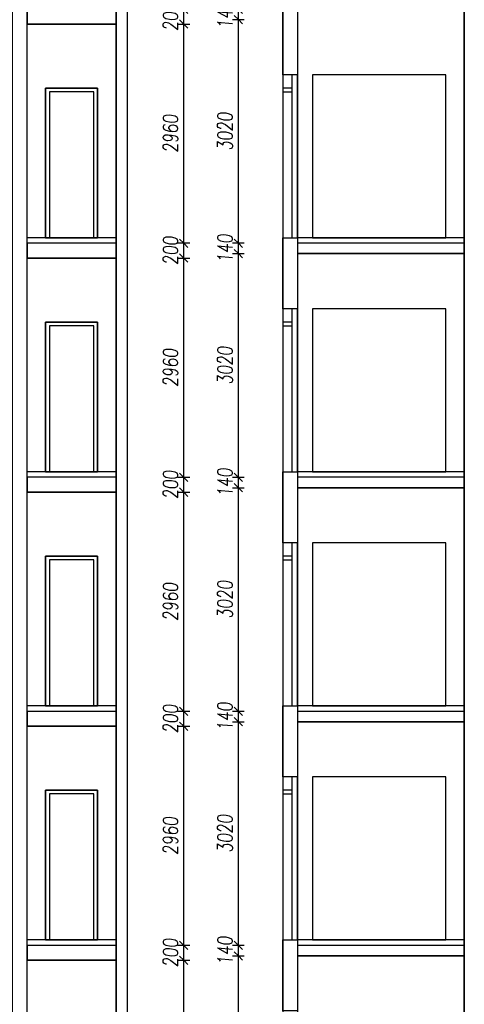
# Model space of a CAD drawing. Header units: millimetres. Extents: x 22267 to 193155, y 329430 to 541733.
# Tile 13 of 89: x 43611 to 49611, y 360201 to 373494. Entities that reach past the tile are written whole.
import ezdxf

# ---------------------------------------------------------------- set-up
doc = ezdxf.new("R2010")
doc.units = ezdxf.units.MM
for name, color, linetype in [('BOURÁNÍ PŘÍČEK', 30, 'Continuous'), ('DVERE', 4, 'Continuous'), ('KOTY_100', 7, 'Continuous'), ('TENKA', 4, 'Continuous'), ('TLUSTA', 2, 'Continuous'), ('ŽB', 1, 'Continuous')]:
    doc.layers.add(name, color=color, linetype=linetype)
doc.styles.add('CS-ROMANS_100', font='romans.shx', dxfattribs={"width": 0.75, "oblique": 5, "height": 200})
doc.dimstyles.new('A_KÓTA_100', dxfattribs={"dimtxt": 200, "dimasz": 4, "dimexe": 100, "dimexo": 1500, "dimgap": 80, "dimtad": 1, "dimdec": 0, "dimdsep": 46, "dimtxsty": 'CS-ROMANS_100', "dimblk": 'KOT_CARA20', "dimcen": 90, "dimse1": 1, "dimse2": 1, "dimclrd": 256, "dimclre": 256, "dimclrt": 256, "dimadec": 0, "dimazin": 0, "dimtfac": 1, "dimtdec": 0, "dimtix": 1, "dimtmove": 2, "dimatfit": 3, "dimldrblk": 'OBLIQUE', "dimfxl": 1, "dimfxlon": 1, "dimtolj": 1, "dimarcsym": 0})

# ---------------------------------------------------------------- blocks, each defined once
blk = doc.blocks.new('KOT_CARA20')
for p, q in [((0, 0), (-14.1, -14.1)), ((0, 20), (0, -20)), ((0, 0), (14.1, 14.1))]:
    blk.add_line(p, q)
blk = doc.blocks.new('*D3641')
at = {"layer": 'Defpoints', "color": 0, "transparency": 16777216}
for p in [(44744, 360795), (45825, 360795), (44625, 357835)]:
    blk.add_point(p, dxfattribs=at)
at = {"layer": 'KOTY_100', "lineweight": -2, "transparency": 16777216}
blk.add_line((45825, 357839), (45825, 360791), dxfattribs=at)
at = {"layer": 'KOTY_100', "lineweight": -2, "transparency": 16777216, "xscale": 4, "yscale": 4, "zscale": 4}
for p, rotation in [((45825, 360795), 90), ((45825, 357835), 270)]:
    blk.add_blockref('KOT_CARA20', p, dxfattribs=dict(at, rotation=rotation))
at = {"layer": 'KOTY_100', "transparency": 16777216, "insert": (45645, 359315), "char_height": 200, "attachment_point": 5, "rotation": 90, "style": 'CS-ROMANS_100'}
blk.add_mtext('\\A1;2960', dxfattribs=at)
blk = doc.blocks.new('_OBLIQUE')
at = {"color": 0, "linetype": 'ByBlock', "ltscale": 15}
blk.add_line((-0.5, -0.5), (0.5, 0.5), dxfattribs=at)
blk = doc.blocks.new('*D3642')
at = {"layer": 'Defpoints', "color": 0, "transparency": 16777216}
for p in [(44744, 360995), (45825, 360995), (44744, 360795)]:
    blk.add_point(p, dxfattribs=at)
at = {"layer": 'KOTY_100', "lineweight": -2, "transparency": 16777216}
for p, q in [((45825, 360999), (45825, 361003)), ((45825, 360795), (45825, 360995)), ((45825, 360791), (45825, 360787))]:
    blk.add_line(p, q, dxfattribs=at)
at = {"layer": 'KOTY_100', "lineweight": -2, "transparency": 16777216, "xscale": 4, "yscale": 4, "zscale": 4}
for p, rotation in [((45825, 360995), 270), ((45825, 360795), 90)]:
    blk.add_blockref('KOT_CARA20', p, dxfattribs=dict(at, rotation=rotation))
at = {"layer": 'KOTY_100', "transparency": 16777216, "insert": (45645, 360895), "char_height": 200, "attachment_point": 5, "rotation": 90, "style": 'CS-ROMANS_100'}
blk.add_mtext('\\A1;200', dxfattribs=at)
blk = doc.blocks.new('*D3643')
at = {"layer": 'Defpoints', "color": 0, "transparency": 16777216}
for p in [(44650, 363955), (45825, 363955), (44744, 360995)]:
    blk.add_point(p, dxfattribs=at)
at = {"layer": 'KOTY_100', "lineweight": -2, "transparency": 16777216}
blk.add_line((45825, 360999), (45825, 363951), dxfattribs=at)
at = {"layer": 'KOTY_100', "lineweight": -2, "transparency": 16777216, "xscale": 4, "yscale": 4, "zscale": 4}
for p, rotation in [((45825, 363955), 90), ((45825, 360995), 270)]:
    blk.add_blockref('KOT_CARA20', p, dxfattribs=dict(at, rotation=rotation))
at = {"layer": 'KOTY_100', "transparency": 16777216, "insert": (45645, 362475), "char_height": 200, "attachment_point": 5, "rotation": 90, "style": 'CS-ROMANS_100'}
blk.add_mtext('\\A1;2960', dxfattribs=at)
blk = doc.blocks.new('*D3644')
at = {"layer": 'Defpoints', "color": 0, "transparency": 16777216}
for p in [(44661, 364155), (45825, 364155), (44650, 363955)]:
    blk.add_point(p, dxfattribs=at)
at = {"layer": 'KOTY_100', "lineweight": -2, "transparency": 16777216}
for p, q in [((45825, 364159), (45825, 364163)), ((45825, 363955), (45825, 364155)), ((45825, 363951), (45825, 363947))]:
    blk.add_line(p, q, dxfattribs=at)
at = {"layer": 'KOTY_100', "lineweight": -2, "transparency": 16777216, "xscale": 4, "yscale": 4, "zscale": 4}
for p, rotation in [((45825, 364155), 270), ((45825, 363955), 90)]:
    blk.add_blockref('KOT_CARA20', p, dxfattribs=dict(at, rotation=rotation))
at = {"layer": 'KOTY_100', "transparency": 16777216, "insert": (45645, 364055), "char_height": 200, "attachment_point": 5, "rotation": 90, "style": 'CS-ROMANS_100'}
blk.add_mtext('\\A1;200', dxfattribs=at)
blk = doc.blocks.new('*D3645')
at = {"layer": 'Defpoints', "color": 0, "transparency": 16777216}
for p in [(44661, 367115), (45825, 367115), (44661, 364155)]:
    blk.add_point(p, dxfattribs=at)
at = {"layer": 'KOTY_100', "lineweight": -2, "transparency": 16777216}
blk.add_line((45825, 364159), (45825, 367111), dxfattribs=at)
at = {"layer": 'KOTY_100', "lineweight": -2, "transparency": 16777216, "xscale": 4, "yscale": 4, "zscale": 4}
for p, rotation in [((45825, 367115), 90), ((45825, 364155), 270)]:
    blk.add_blockref('KOT_CARA20', p, dxfattribs=dict(at, rotation=rotation))
at = {"layer": 'KOTY_100', "transparency": 16777216, "insert": (45645, 365635), "char_height": 200, "attachment_point": 5, "rotation": 90, "style": 'CS-ROMANS_100'}
blk.add_mtext('\\A1;2960', dxfattribs=at)
blk = doc.blocks.new('*D3646')
at = {"layer": 'Defpoints', "color": 0, "transparency": 16777216}
for p in [(44661, 367315), (45825, 367315), (44661, 367115)]:
    blk.add_point(p, dxfattribs=at)
at = {"layer": 'KOTY_100', "lineweight": -2, "transparency": 16777216}
for p, q in [((45825, 367319), (45825, 367323)), ((45825, 367115), (45825, 367315)), ((45825, 367111), (45825, 367107))]:
    blk.add_line(p, q, dxfattribs=at)
at = {"layer": 'KOTY_100', "lineweight": -2, "transparency": 16777216, "xscale": 4, "yscale": 4, "zscale": 4}
for p, rotation in [((45825, 367315), 270), ((45825, 367115), 90)]:
    blk.add_blockref('KOT_CARA20', p, dxfattribs=dict(at, rotation=rotation))
at = {"layer": 'KOTY_100', "transparency": 16777216, "insert": (45645, 367215), "char_height": 200, "attachment_point": 5, "rotation": 90, "style": 'CS-ROMANS_100'}
blk.add_mtext('\\A1;200', dxfattribs=at)
blk = doc.blocks.new('*D3647')
at = {"layer": 'Defpoints', "color": 0, "transparency": 16777216}
for p in [(44661, 370275), (45825, 370275), (44661, 367315)]:
    blk.add_point(p, dxfattribs=at)
at = {"layer": 'KOTY_100', "lineweight": -2, "transparency": 16777216}
blk.add_line((45825, 367319), (45825, 370271), dxfattribs=at)
at = {"layer": 'KOTY_100', "lineweight": -2, "transparency": 16777216, "xscale": 4, "yscale": 4, "zscale": 4}
for p, rotation in [((45825, 370275), 90), ((45825, 367315), 270)]:
    blk.add_blockref('KOT_CARA20', p, dxfattribs=dict(at, rotation=rotation))
at = {"layer": 'KOTY_100', "transparency": 16777216, "insert": (45645, 368795), "char_height": 200, "attachment_point": 5, "rotation": 90, "style": 'CS-ROMANS_100'}
blk.add_mtext('\\A1;2960', dxfattribs=at)
blk = doc.blocks.new('*D3648')
at = {"layer": 'Defpoints', "color": 0, "transparency": 16777216}
for p in [(44661, 370475), (45825, 370475), (44661, 370275)]:
    blk.add_point(p, dxfattribs=at)
at = {"layer": 'KOTY_100', "lineweight": -2, "transparency": 16777216}
for p, q in [((45825, 370479), (45825, 370483)), ((45825, 370275), (45825, 370475)), ((45825, 370271), (45825, 370267))]:
    blk.add_line(p, q, dxfattribs=at)
at = {"layer": 'KOTY_100', "lineweight": -2, "transparency": 16777216, "xscale": 4, "yscale": 4, "zscale": 4}
for p, rotation in [((45825, 370475), 270), ((45825, 370275), 90)]:
    blk.add_blockref('KOT_CARA20', p, dxfattribs=dict(at, rotation=rotation))
at = {"layer": 'KOTY_100', "transparency": 16777216, "insert": (45645, 370375), "char_height": 200, "attachment_point": 5, "rotation": 90, "style": 'CS-ROMANS_100'}
blk.add_mtext('\\A1;200', dxfattribs=at)
blk = doc.blocks.new('*D3649')
at = {"layer": 'Defpoints', "color": 0, "transparency": 16777216}
for p in [(44661, 373435), (45825, 373435), (44661, 370475)]:
    blk.add_point(p, dxfattribs=at)
at = {"layer": 'KOTY_100', "lineweight": -2, "transparency": 16777216}
blk.add_line((45825, 370479), (45825, 373431), dxfattribs=at)
at = {"layer": 'KOTY_100', "lineweight": -2, "transparency": 16777216, "xscale": 4, "yscale": 4, "zscale": 4}
for p, rotation in [((45825, 373435), 90), ((45825, 370475), 270)]:
    blk.add_blockref('KOT_CARA20', p, dxfattribs=dict(at, rotation=rotation))
at = {"layer": 'KOTY_100', "transparency": 16777216, "insert": (45645, 371955), "char_height": 200, "attachment_point": 5, "rotation": 90, "style": 'CS-ROMANS_100'}
blk.add_mtext('\\A1;2960', dxfattribs=at)
blk = doc.blocks.new('*D3650')
at = {"layer": 'Defpoints', "color": 0, "transparency": 16777216}
for p in [(44661, 373635), (45825, 373635), (44661, 373435)]:
    blk.add_point(p, dxfattribs=at)
at = {"layer": 'KOTY_100', "lineweight": -2, "transparency": 16777216}
for p, q in [((45825, 373639), (45825, 373643)), ((45825, 373435), (45825, 373635)), ((45825, 373431), (45825, 373427))]:
    blk.add_line(p, q, dxfattribs=at)
at = {"layer": 'KOTY_100', "lineweight": -2, "transparency": 16777216, "xscale": 4, "yscale": 4, "zscale": 4}
for p, rotation in [((45825, 373635), 270), ((45825, 373435), 90)]:
    blk.add_blockref('KOT_CARA20', p, dxfattribs=dict(at, rotation=rotation))
at = {"layer": 'KOTY_100', "transparency": 16777216, "insert": (45645, 373535), "char_height": 200, "attachment_point": 5, "rotation": 90, "style": 'CS-ROMANS_100'}
blk.add_mtext('\\A1;200', dxfattribs=at)
blk = doc.blocks.new('*D3685')
at = {"layer": 'Defpoints', "color": 0, "transparency": 16777216}
for p in [(46562, 360855), (47595, 360855), (47831, 357835)]:
    blk.add_point(p, dxfattribs=at)
at = {"layer": 'KOTY_100', "lineweight": -2, "transparency": 16777216}
blk.add_line((46562, 357839), (46562, 360851), dxfattribs=at)
at = {"layer": 'KOTY_100', "lineweight": -2, "transparency": 16777216, "xscale": 4, "yscale": 4, "zscale": 4}
for p, rotation in [((46562, 360855), 90), ((46562, 357835), 270)]:
    blk.add_blockref('KOT_CARA20', p, dxfattribs=dict(at, rotation=rotation))
at = {"layer": 'KOTY_100', "transparency": 16777216, "insert": (46382, 359345), "char_height": 200, "attachment_point": 5, "rotation": 90, "style": 'CS-ROMANS_100'}
blk.add_mtext('\\A1;3020', dxfattribs=at)
blk = doc.blocks.new('*D3686')
at = {"layer": 'Defpoints', "color": 0, "transparency": 16777216}
for p in [(46562, 360995), (47589, 360995), (47595, 360855)]:
    blk.add_point(p, dxfattribs=at)
at = {"layer": 'KOTY_100', "lineweight": -2, "transparency": 16777216}
for p, q in [((46562, 360999), (46562, 361003)), ((46562, 360855), (46562, 360995)), ((46562, 360851), (46562, 360847))]:
    blk.add_line(p, q, dxfattribs=at)
at = {"layer": 'KOTY_100', "lineweight": -2, "transparency": 16777216, "xscale": 4, "yscale": 4, "zscale": 4}
for p, rotation in [((46562, 360995), 270), ((46562, 360855), 90)]:
    blk.add_blockref('KOT_CARA20', p, dxfattribs=dict(at, rotation=rotation))
at = {"layer": 'KOTY_100', "transparency": 16777216, "insert": (46382, 360925), "char_height": 200, "attachment_point": 5, "rotation": 90, "style": 'CS-ROMANS_100'}
blk.add_mtext('\\A1;140', dxfattribs=at)
blk = doc.blocks.new('*D3687')
at = {"layer": 'Defpoints', "color": 0, "transparency": 16777216}
for p in [(46562, 364015), (47759, 364015), (47589, 360995)]:
    blk.add_point(p, dxfattribs=at)
at = {"layer": 'KOTY_100', "lineweight": -2, "transparency": 16777216}
blk.add_line((46562, 360999), (46562, 364011), dxfattribs=at)
at = {"layer": 'KOTY_100', "lineweight": -2, "transparency": 16777216, "xscale": 4, "yscale": 4, "zscale": 4}
for p, rotation in [((46562, 364015), 90), ((46562, 360995), 270)]:
    blk.add_blockref('KOT_CARA20', p, dxfattribs=dict(at, rotation=rotation))
at = {"layer": 'KOTY_100', "transparency": 16777216, "insert": (46382, 362505), "char_height": 200, "attachment_point": 5, "rotation": 90, "style": 'CS-ROMANS_100'}
blk.add_mtext('\\A1;3020', dxfattribs=at)
blk = doc.blocks.new('*D3688')
at = {"layer": 'Defpoints', "color": 0, "transparency": 16777216}
for p in [(46562, 364155), (47765, 364155), (47759, 364015)]:
    blk.add_point(p, dxfattribs=at)
at = {"layer": 'KOTY_100', "lineweight": -2, "transparency": 16777216}
for p, q in [((46562, 364159), (46562, 364163)), ((46562, 364015), (46562, 364155)), ((46562, 364011), (46562, 364007))]:
    blk.add_line(p, q, dxfattribs=at)
at = {"layer": 'KOTY_100', "lineweight": -2, "transparency": 16777216, "xscale": 4, "yscale": 4, "zscale": 4}
for p, rotation in [((46562, 364155), 270), ((46562, 364015), 90)]:
    blk.add_blockref('KOT_CARA20', p, dxfattribs=dict(at, rotation=rotation))
at = {"layer": 'KOTY_100', "transparency": 16777216, "insert": (46382, 364085), "char_height": 200, "attachment_point": 5, "rotation": 90, "style": 'CS-ROMANS_100'}
blk.add_mtext('\\A1;140', dxfattribs=at)
blk = doc.blocks.new('*D3689')
at = {"layer": 'Defpoints', "color": 0, "transparency": 16777216}
for p in [(46562, 367175), (47874, 367175), (47765, 364155)]:
    blk.add_point(p, dxfattribs=at)
at = {"layer": 'KOTY_100', "lineweight": -2, "transparency": 16777216}
blk.add_line((46562, 364159), (46562, 367171), dxfattribs=at)
at = {"layer": 'KOTY_100', "lineweight": -2, "transparency": 16777216, "xscale": 4, "yscale": 4, "zscale": 4}
for p, rotation in [((46562, 367175), 90), ((46562, 364155), 270)]:
    blk.add_blockref('KOT_CARA20', p, dxfattribs=dict(at, rotation=rotation))
at = {"layer": 'KOTY_100', "transparency": 16777216, "insert": (46382, 365665), "char_height": 200, "attachment_point": 5, "rotation": 90, "style": 'CS-ROMANS_100'}
blk.add_mtext('\\A1;3020', dxfattribs=at)
blk = doc.blocks.new('*D3690')
at = {"layer": 'Defpoints', "color": 0, "transparency": 16777216}
for p in [(46562, 367315), (47862, 367315), (47874, 367175)]:
    blk.add_point(p, dxfattribs=at)
at = {"layer": 'KOTY_100', "lineweight": -2, "transparency": 16777216}
for p, q in [((46562, 367319), (46562, 367323)), ((46562, 367175), (46562, 367315)), ((46562, 367171), (46562, 367167))]:
    blk.add_line(p, q, dxfattribs=at)
at = {"layer": 'KOTY_100', "lineweight": -2, "transparency": 16777216, "xscale": 4, "yscale": 4, "zscale": 4}
for p, rotation in [((46562, 367315), 270), ((46562, 367175), 90)]:
    blk.add_blockref('KOT_CARA20', p, dxfattribs=dict(at, rotation=rotation))
at = {"layer": 'KOTY_100', "transparency": 16777216, "insert": (46382, 367245), "char_height": 200, "attachment_point": 5, "rotation": 90, "style": 'CS-ROMANS_100'}
blk.add_mtext('\\A1;140', dxfattribs=at)
blk = doc.blocks.new('*D3691')
at = {"layer": 'Defpoints', "color": 0, "transparency": 16777216}
for p in [(46562, 370335), (47765, 370335), (47862, 367315)]:
    blk.add_point(p, dxfattribs=at)
at = {"layer": 'KOTY_100', "lineweight": -2, "transparency": 16777216}
blk.add_line((46562, 367319), (46562, 370331), dxfattribs=at)
at = {"layer": 'KOTY_100', "lineweight": -2, "transparency": 16777216, "xscale": 4, "yscale": 4, "zscale": 4}
for p, rotation in [((46562, 370335), 90), ((46562, 367315), 270)]:
    blk.add_blockref('KOT_CARA20', p, dxfattribs=dict(at, rotation=rotation))
at = {"layer": 'KOTY_100', "transparency": 16777216, "insert": (46382, 368825), "char_height": 200, "attachment_point": 5, "rotation": 90, "style": 'CS-ROMANS_100'}
blk.add_mtext('\\A1;3020', dxfattribs=at)
blk = doc.blocks.new('*D3692')
at = {"layer": 'Defpoints', "color": 0, "transparency": 16777216}
for p in [(46562, 370475), (47765, 370475), (47765, 370335)]:
    blk.add_point(p, dxfattribs=at)
at = {"layer": 'KOTY_100', "lineweight": -2, "transparency": 16777216}
for p, q in [((46562, 370479), (46562, 370483)), ((46562, 370335), (46562, 370475)), ((46562, 370331), (46562, 370327))]:
    blk.add_line(p, q, dxfattribs=at)
at = {"layer": 'KOTY_100', "lineweight": -2, "transparency": 16777216, "xscale": 4, "yscale": 4, "zscale": 4}
for p, rotation in [((46562, 370475), 270), ((46562, 370335), 90)]:
    blk.add_blockref('KOT_CARA20', p, dxfattribs=dict(at, rotation=rotation))
at = {"layer": 'KOTY_100', "transparency": 16777216, "insert": (46382, 370405), "char_height": 200, "attachment_point": 5, "rotation": 90, "style": 'CS-ROMANS_100'}
blk.add_mtext('\\A1;140', dxfattribs=at)
blk = doc.blocks.new('*D3693')
at = {"layer": 'Defpoints', "color": 0, "transparency": 16777216}
for p in [(46562, 373495), (47765, 373495), (47765, 370475)]:
    blk.add_point(p, dxfattribs=at)
at = {"layer": 'KOTY_100', "lineweight": -2, "transparency": 16777216}
blk.add_line((46562, 370479), (46562, 373491), dxfattribs=at)
at = {"layer": 'KOTY_100', "lineweight": -2, "transparency": 16777216, "xscale": 4, "yscale": 4, "zscale": 4}
for p, rotation in [((46562, 373495), 90), ((46562, 370475), 270)]:
    blk.add_blockref('KOT_CARA20', p, dxfattribs=dict(at, rotation=rotation))
at = {"layer": 'KOTY_100', "transparency": 16777216, "insert": (46382, 371985), "char_height": 200, "attachment_point": 5, "rotation": 90, "style": 'CS-ROMANS_100'}
blk.add_mtext('\\A1;3020', dxfattribs=at)
blk = doc.blocks.new('*D3694')
at = {"layer": 'Defpoints', "color": 0, "transparency": 16777216}
for p in [(46562, 373635), (47765, 373635), (47765, 373495)]:
    blk.add_point(p, dxfattribs=at)
at = {"layer": 'KOTY_100', "lineweight": -2, "transparency": 16777216}
for p, q in [((46562, 373639), (46562, 373643)), ((46562, 373495), (46562, 373635)), ((46562, 373491), (46562, 373487))]:
    blk.add_line(p, q, dxfattribs=at)
at = {"layer": 'KOTY_100', "lineweight": -2, "transparency": 16777216, "xscale": 4, "yscale": 4, "zscale": 4}
for p, rotation in [((46562, 373635), 270), ((46562, 373495), 90)]:
    blk.add_blockref('KOT_CARA20', p, dxfattribs=dict(at, rotation=rotation))
at = {"layer": 'KOTY_100', "transparency": 16777216, "insert": (46382, 373565), "char_height": 200, "attachment_point": 5, "rotation": 90, "style": 'CS-ROMANS_100'}
blk.add_mtext('\\A1;140', dxfattribs=at)

msp = doc.modelspace()

# ---------------------------------------------------------------- linework, layer by layer
at = {"layer": 'BOURÁNÍ PŘÍČEK'}
msp.add_line((47361, 402075.5), (47361, 339185.5), dxfattribs=at)
for points in [[(47161, 370550.5), (47361, 370550.5), (47361, 372750.5), (47161, 372750.5)], [(43961, 370550.5), (44661, 370550.5), (44661, 372570.5), (43961, 372570.5)], [(43961, 372570.5), (44661, 372570.5), (44661, 370550.5), (43961, 370550.5)], [(44011, 370550.5), (44611, 370550.5), (44611, 372520.5), (44011, 372520.5)], [(47161, 372520.5), (47286, 372520.5), (47286, 372570.5), (47161, 372570.5)], [(47161, 367390.5), (47361, 367390.5), (47361, 369590.5), (47161, 369590.5)], [(43961, 367390.5), (44661, 367390.5), (44661, 369410.5), (43961, 369410.5)], [(43961, 369410.5), (44661, 369410.5), (44661, 367390.5), (43961, 367390.5)], [(44011, 367390.5), (44611, 367390.5), (44611, 369360.5), (44011, 369360.5)], [(47161, 369360.5), (47286, 369360.5), (47286, 369410.5), (47161, 369410.5)], [(47161, 364230.5), (47361, 364230.5), (47361, 366430.5), (47161, 366430.5)], [(43961, 364230.5), (44661, 364230.5), (44661, 366250.5), (43961, 366250.5)], [(43961, 366250.5), (44661, 366250.5), (44661, 364230.5), (43961, 364230.5)], [(47161, 366200.5), (47286, 366200.5), (47286, 366250.5), (47161, 366250.5)], [(44011, 364230.5), (44611, 364230.5), (44611, 366200.5), (44011, 366200.5)], [(47161, 361070.5), (47361, 361070.5), (47361, 363270.5), (47161, 363270.5)], [(43961, 361070.5), (44661, 361070.5), (44661, 363090.5), (43961, 363090.5)], [(43961, 363090.5), (44661, 363090.5), (44661, 361070.5), (43961, 361070.5)], [(44011, 361070.5), (44611, 361070.5), (44611, 363040.5), (44011, 363040.5)], [(47161, 363040.5), (47286, 363040.5), (47286, 363090.5), (47161, 363090.5)]]:
    msp.add_lwpolyline(points, close=True, dxfattribs=at)
for points in [[(47286, 370550.5), (47286, 372750.5)], [(47286, 367390.5), (47286, 369590.5)], [(47286, 364230.5), (47286, 366430.5)], [(47286, 361070.5), (47286, 363270.5)]]:
    msp.add_lwpolyline(points, dxfattribs=at)
at = {"layer": 'DVERE'}
for points in [[(47561, 370550.5), (49361, 370550.5), (49361, 372750.5), (47561, 372750.5)], [(47561, 367390.5), (49361, 367390.5), (49361, 369590.5), (47561, 369590.5)], [(47561, 364230.5), (49361, 364230.5), (49361, 366430.5), (47561, 366430.5)], [(47561, 361070.5), (49361, 361070.5), (49361, 363270.5), (47561, 363270.5)]]:
    msp.add_lwpolyline(points, close=True, dxfattribs=at)
at = {"layer": 'TENKA'}
for points in [[(44911, 370475.5), (43711, 370475.5)], [(49611, 370475.5), (47361, 370475.5)], [(44911, 367315.5), (43711, 367315.5)], [(49611, 367315.5), (47361, 367315.5)], [(44911, 364155.5), (43711, 364155.5)], [(49611, 364155.5), (47361, 364155.5)], [(44911, 360995.5), (43711, 360995.5)], [(49611, 360995.5), (47361, 360995.5)]]:
    msp.add_lwpolyline(points, dxfattribs=at)
at = {"layer": 'TLUSTA'}
for points in [[(44911, 402075.5), (44911, 336000.5)], [(45061, 402075.5), (45061, 336050.5)], [(44911, 373435.5), (43711, 373435.5)], [(44911, 370550.5), (43711, 370550.5)], [(49611, 370550.5), (47361, 370550.5)], [(44911, 370275.5), (43711, 370275.5)], [(49611, 370335.5), (47361, 370335.5)], [(44911, 367390.5), (43711, 367390.5)], [(49611, 367390.5), (47361, 367390.5)], [(49611, 367175.5), (47361, 367175.5)], [(44911, 367115.5), (43711, 367115.5)], [(44911, 364230.5), (43711, 364230.5)], [(49611, 364230.5), (47361, 364230.5)], [(49611, 364015.5), (47361, 364015.5)], [(44911, 363955.5), (43711, 363955.5)], [(44911, 361070.5), (43711, 361070.5)], [(49611, 361070.5), (47361, 361070.5)], [(44911, 360795.5), (43711, 360795.5)], [(49611, 360855.5), (47361, 360855.5)]]:
    msp.add_lwpolyline(points, dxfattribs=at)
at = {"layer": 'ŽB'}
for p, q in [((49611, 347855.5), (49611, 402075.5)), ((49611, 402075.5), (49611, 347855.5))]:
    msp.add_line(p, q, dxfattribs=at)
for points in [[(43511, 402075.5), (43511, 336000.5), (43711, 336000.5), (43711, 402075.5)], [(45061, 402075.5), (45061, 336050.5), (44911, 336050.5), (44911, 402075.5)], [(47161, 402075.5), (47161, 336050.5)]]:
    msp.add_lwpolyline(points, dxfattribs=at)
for points in [[(47161, 373710.5), (47361, 373710.5), (47361, 372750.5), (47161, 372750.5)], [(43711, 373435.5), (44911, 373435.5), (44911, 373635.5), (43711, 373635.5)], [(43711, 370275.5), (44911, 370275.5), (44911, 370475.5), (43711, 370475.5)], [(47161, 370550.5), (47361, 370550.5), (47361, 369590.5), (47161, 369590.5)], [(47361, 370335.5), (49611, 370335.5), (49611, 370475.5), (47361, 370475.5)], [(43711, 367115.5), (44911, 367115.5), (44911, 367315.5), (43711, 367315.5)], [(47161, 367390.5), (47361, 367390.5), (47361, 366430.5), (47161, 366430.5)], [(47361, 367175.5), (49611, 367175.5), (49611, 367315.5), (47361, 367315.5)], [(47161, 364230.5), (47361, 364230.5), (47361, 363270.5), (47161, 363270.5)], [(43711, 363955.5), (44911, 363955.5), (44911, 364155.5), (43711, 364155.5)], [(47361, 364015.5), (49611, 364015.5), (49611, 364155.5), (47361, 364155.5)], [(47161, 361070.5), (47361, 361070.5), (47361, 360110.5), (47161, 360110.5)], [(43711, 360795.5), (44911, 360795.5), (44911, 360995.5), (43711, 360995.5)], [(47361, 360855.5), (49611, 360855.5), (49611, 360995.5), (47361, 360995.5)]]:
    msp.add_lwpolyline(points, close=True, dxfattribs=at)

# ---------------------------------------------------------------- dimensions: what is measured, and where the dimension line sits
at = {"layer": 'KOTY_100'}
for base, p1, p2, picture, middle in [((45825, 373635.5), (44661, 373435.5), (44661, 373635.5), '*D3650', (45645, 373535.5)), ((46562.3, 373635.5), (47764.8, 373495.5), (47764.8, 373635.5), '*D3694', (46382.3, 373565.5)), ((46562.3, 373495.5), (47764.8, 370475.5), (47764.8, 373495.5), '*D3693', (46382.3, 371985.5)), ((45825, 373435.5), (44661, 370475.5), (44661, 373435.5), '*D3649', (45645, 371955.5)), ((46562.3, 370475.5), (47764.8, 370335.5), (47764.8, 370475.5), '*D3692', (46382.3, 370405.5)), ((45825, 370475.5), (44661, 370275.5), (44661, 370475.5), '*D3648', (45645, 370375.5)), ((46562.3, 370335.5), (47861.5, 367315.5), (47764.8, 370335.5), '*D3691', (46382.3, 368825.5)), ((45825, 370275.5), (44661, 367315.5), (44661, 370275.5), '*D3647', (45645, 368795.5)), ((45825, 367315.5), (44661, 367115.5), (44661, 367315.5), '*D3646', (45645, 367215.5)), ((46562.3, 367315.5), (47873.6, 367175.5), (47861.5, 367315.5), '*D3690', (46382.3, 367245.5)), ((45825, 367115.5), (44661, 364155.5), (44661, 367115.5), '*D3645', (45645, 365635.5)), ((46562.3, 367175.5), (47764.8, 364155.5), (47873.6, 367175.5), '*D3689', (46382.3, 365665.5)), ((45825, 364155.5), (44649.9, 363955.5), (44661, 364155.5), '*D3644', (45645, 364055.5)), ((46562.3, 364155.5), (47758.8, 364015.5), (47764.8, 364155.5), '*D3688', (46382.3, 364085.5)), ((45825, 363955.5), (44744.1, 360995.5), (44649.9, 363955.5), '*D3643', (45645, 362475.5)), ((46562.3, 364015.5), (47589.2, 360995.5), (47758.8, 364015.5), '*D3687', (46382.3, 362505.5)), ((45825, 360995.5), (44744.1, 360795.5), (44744.1, 360995.5), '*D3642', (45645, 360895.5)), ((46562.3, 360995.5), (47595.2, 360855.5), (47589.2, 360995.5), '*D3686', (46382.3, 360925.5)), ((46562.3, 360855.5), (47831.4, 357835.5), (47595.2, 360855.5), '*D3685', (46382.3, 359345.5)), ((45825, 360795.5), (44624.8, 357835.5), (44744.1, 360795.5), '*D3641', (45645, 359315.5))]:
    dim = msp.add_linear_dim(base=base, p1=p1, p2=p2, angle=90, dimstyle='A_KÓTA_100', dxfattribs=at)
    dim.commit()
    dim.dimension.update_dxf_attribs({"geometry": picture, "text_midpoint": middle})

doc.saveas('drawing.dxf')
